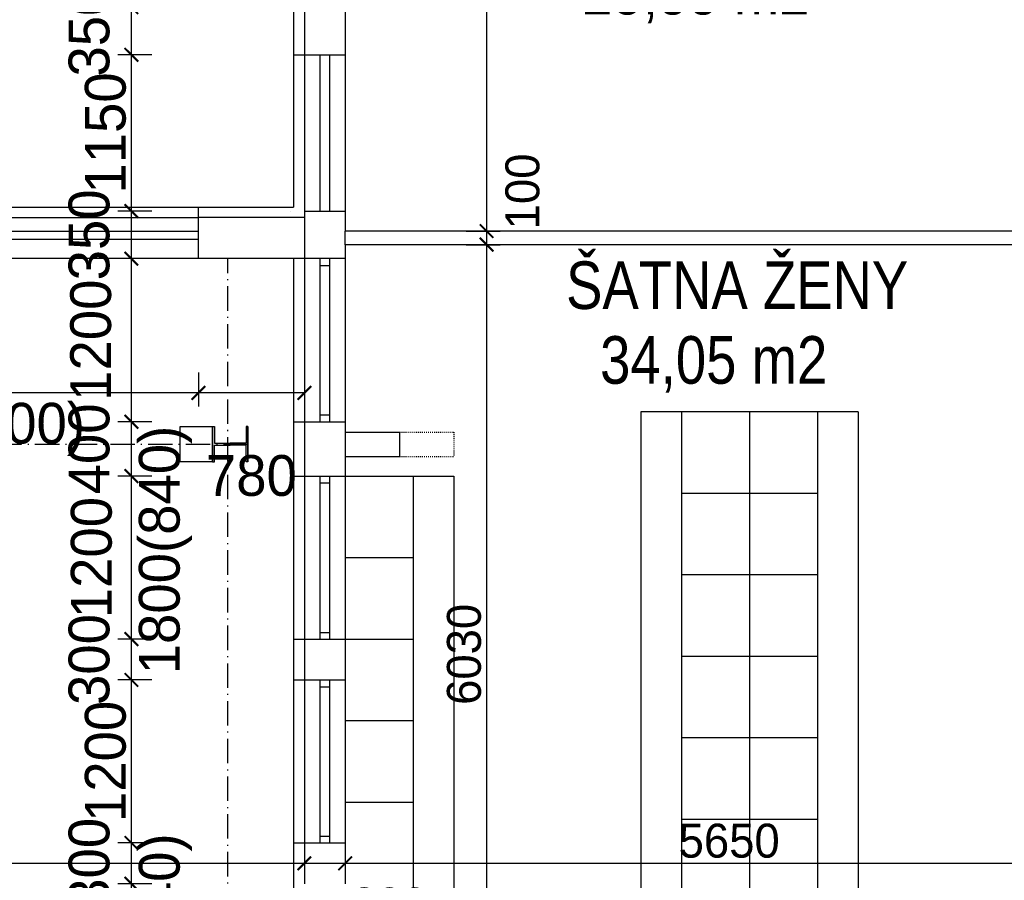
# Model space of a CAD drawing. Header units: millimetres. Extents: x -637441 to -130928, y -380379 to -53767.
# Tile 23 of 193: x -564866 to -557622, y -265666 to -259332. Entities that reach past the tile are written whole.
import ezdxf

# ---------------------------------------------------------------- set-up
doc = ezdxf.new("R2010")
doc.units = ezdxf.units.MM
doc.header["$LTSCALE"] = 10
for name, pattern in [('ACAD_ISO03W100', [30, 12, -18]), ('ACAD_ISO05W100', [34, 24, -3, 0.5, -3, 0.5, -3]), ('ACAD_ISO10W100', [18.5, 12, -3, 0.5, -3]), ('DASHDOT', [25.4, 12.7, -6.35, 0, -6.35])]:
    doc.linetypes.add(name, pattern=pattern)
for name, color, linetype in [('I', 3, 'Continuous'), ('Kóty', 7, 'Continuous'), ('NOVÉ_SKŘÍNĚ', 7, 'Continuous'), ('Osy', 1, 'DASHDOT'), ('POPIS', 7, 'Continuous'), ('Rozhraní materiálů', 7, 'Continuous'), ('SLABE', 7, 'Continuous'), ('SLABĚ', 7, 'Continuous'), ('Výplně otvorů', 7, 'Continuous'), ('ZDIVO', 6, 'Continuous')]:
    doc.layers.add(name, color=color, linetype=linetype)
doc.styles.add('NARROW', font='txt')
doc.styles.add('TGV styl', font='txt')
doc.dimstyles.new('VNITŘEK 1-200', dxfattribs={"dimtxt": 250, "dimasz": 100, "dimexe": 100, "dimexo": 250, "dimgap": 40, "dimtad": 1, "dimdec": 0, "dimzin": 0, "dimdsep": 46, "dimtxsty": 'TGV styl', "dimblk1": 'ARCHTICK', "dimblk2": 'ARCHTICK', "dimsah": 1, "dimcen": 0.09, "dimclrd": 256, "dimclre": 256, "dimclrt": 220, "dimadec": 0, "dimazin": 0, "dimtfac": 1, "dimtdec": 0, "dimtofl": 0, "dimtmove": 2, "dimatfit": 3, "dimldrblk": 'ARCHTICK', "dimfxl": 150, "dimfxlon": 1, "dimtolj": 1, "dimtzin": 0, "dimarcsym": 0})
doc.dimstyles.new('VNĚJŠEK 1-100', dxfattribs={"dimtxt": 300, "dimasz": 100, "dimexe": 100, "dimexo": 250, "dimgap": 40, "dimtad": 1, "dimdec": 0, "dimzin": 0, "dimdsep": 46, "dimtxsty": 'TGV styl', "dimblk1": 'ARCHTICK', "dimblk2": 'ARCHTICK', "dimsah": 1, "dimcen": 0.09, "dimclrd": 256, "dimclre": 256, "dimclrt": 220, "dimadec": 0, "dimazin": 0, "dimtfac": 1, "dimtdec": 0, "dimtofl": 0, "dimtmove": 2, "dimatfit": 3, "dimldrblk": 'ARCHTICK', "dimfxl": 350, "dimfxlon": 1, "dimtolj": 1, "dimtzin": 0, "dimarcsym": 0})

# ---------------------------------------------------------------- blocks, each defined once
blk = doc.blocks.new('_ArchTick')
at = {"color": 0, "const_width": 0.15}
blk.add_lwpolyline([(-0.5, -0.5), (0.5, 0.5)], dxfattribs=at)
blk = doc.blocks.new('*D241')
at = {"layer": 'DEFPOINTS', "color": 0, "ltscale": 0.35}
for p in [(-565595.9, -256368), (-562771.2, -256368), (-562771.2, -260787.8)]:
    blk.add_point(p, dxfattribs=at)
at = {"layer": 'Kóty', "lineweight": -2, "ltscale": 0.35}
for p, q in [((-565445.9, -256368), (-565695.9, -256368)), ((-565595.9, -260787.8), (-565595.9, -256368)), ((-565445.9, -260787.8), (-565695.9, -260787.8))]:
    blk.add_line(p, q, dxfattribs=at)
at = {"layer": 'Kóty', "lineweight": -2, "ltscale": 0.35, "xscale": 100, "yscale": 100, "zscale": 100}
for p, rotation in [((-565595.9, -256368), 90), ((-565595.9, -260787.8), 270)]:
    blk.add_blockref('_ArchTick', p, dxfattribs=dict(at, rotation=rotation))
at = {"layer": 'Kóty', "color": 220, "ltscale": 0.35, "insert": (-565760.9, -258577.9), "char_height": 250, "attachment_point": 5, "rotation": 90, "style": 'TGV styl'}
blk.add_mtext('\\A1;4420', dxfattribs=at)
blk = doc.blocks.new('*D243')
at = {"layer": 'DEFPOINTS', "color": 0, "ltscale": 0.35}
for p in [(-562771.2, -260787.8), (-565595.9, -261087.8), (-562771.2, -261087.8)]:
    blk.add_point(p, dxfattribs=at)
at = {"layer": 'Kóty', "lineweight": -2, "ltscale": 0.35}
for p, q in [((-565445.9, -260787.8), (-565695.9, -260787.8)), ((-565595.9, -260787.8), (-565595.9, -261087.8)), ((-565445.9, -261087.8), (-565695.9, -261087.8))]:
    blk.add_line(p, q, dxfattribs=at)
at = {"layer": 'Kóty', "lineweight": -2, "ltscale": 0.35, "xscale": 100, "yscale": 100, "zscale": 100}
for p, rotation in [((-565595.9, -260787.8), 90), ((-565595.9, -261087.8), 270)]:
    blk.add_blockref('_ArchTick', p, dxfattribs=dict(at, rotation=rotation))
at = {"layer": 'Kóty', "color": 220, "ltscale": 0.35, "insert": (-565377.6, -260338), "char_height": 250, "attachment_point": 5, "rotation": 90, "style": 'TGV styl'}
blk.add_mtext('\\A1;300', dxfattribs=at)
blk = doc.blocks.new('*D244')
at = {"layer": 'DEFPOINTS', "color": 0, "ltscale": 0.35}
for p in [(-562771.2, -261087.8), (-565595.9, -286548), (-562851.2, -286548)]:
    blk.add_point(p, dxfattribs=at)
at = {"layer": 'Kóty', "lineweight": -2, "ltscale": 0.35}
for p, q in [((-565445.9, -261087.8), (-565695.9, -261087.8)), ((-565595.9, -261087.8), (-565595.9, -286548)), ((-565445.9, -286548), (-565695.9, -286548))]:
    blk.add_line(p, q, dxfattribs=at)
at = {"layer": 'Kóty', "lineweight": -2, "ltscale": 0.35, "xscale": 100, "yscale": 100, "zscale": 100}
for p, rotation in [((-565595.9, -261087.8), 90), ((-565595.9, -286548), 270)]:
    blk.add_blockref('_ArchTick', p, dxfattribs=dict(at, rotation=rotation))
at = {"layer": 'Kóty', "color": 220, "ltscale": 0.35, "insert": (-565760.9, -273817.9), "char_height": 250, "attachment_point": 5, "rotation": 90, "style": 'TGV styl'}
blk.add_mtext('\\A1;25460', dxfattribs=at)
blk = doc.blocks.new('*D260')
at = {"layer": 'DEFPOINTS', "color": 0, "ltscale": 0.35}
for p in [(-580071.2, -256368), (-562771.2, -256368), (-562771.2, -265540.8)]:
    blk.add_point(p, dxfattribs=at)
at = {"layer": 'Kóty', "lineweight": -2, "ltscale": 0.35}
for p, q in [((-580071.2, -265390.8), (-580071.2, -265640.8)), ((-562771.2, -265390.8), (-562771.2, -265640.8)), ((-580071.2, -265540.8), (-562771.2, -265540.8))]:
    blk.add_line(p, q, dxfattribs=at)
at = {"layer": 'Kóty', "lineweight": -2, "ltscale": 0.35, "xscale": 100, "yscale": 100, "zscale": 100, "rotation": 180}
blk.add_blockref('_ArchTick', (-580071.2, -265540.8), dxfattribs=at)
at = {"layer": 'Kóty', "lineweight": -2, "ltscale": 0.35, "xscale": 100, "yscale": 100, "zscale": 100}
blk.add_blockref('_ArchTick', (-562771.2, -265540.8), dxfattribs=at)
at = {"layer": 'Kóty', "color": 220, "ltscale": 0.35, "insert": (-571421.2, -265375.8), "char_height": 250, "attachment_point": 5, "style": 'TGV styl'}
blk.add_mtext('\\A1;17300', dxfattribs=at)
blk = doc.blocks.new('*D261')
at = {"layer": 'DEFPOINTS', "color": 0, "ltscale": 0.35}
for p in [(-562771.2, -256368), (-562471.2, -264190.8), (-562471.2, -265540.8)]:
    blk.add_point(p, dxfattribs=at)
at = {"layer": 'Kóty', "lineweight": -2, "ltscale": 0.35}
for p, q in [((-562771.2, -265390.8), (-562771.2, -265640.8)), ((-562471.2, -265390.8), (-562471.2, -265640.8)), ((-562771.2, -265540.8), (-562471.2, -265540.8))]:
    blk.add_line(p, q, dxfattribs=at)
at = {"layer": 'Kóty', "lineweight": -2, "ltscale": 0.35, "xscale": 100, "yscale": 100, "zscale": 100, "rotation": 180}
blk.add_blockref('_ArchTick', (-562771.2, -265540.8), dxfattribs=at)
at = {"layer": 'Kóty', "lineweight": -2, "ltscale": 0.35, "xscale": 100, "yscale": 100, "zscale": 100}
blk.add_blockref('_ArchTick', (-562471.2, -265540.8), dxfattribs=at)
at = {"layer": 'Kóty', "color": 220, "ltscale": 0.35, "insert": (-562145.2, -265846.5), "char_height": 250, "attachment_point": 5, "style": 'TGV styl'}
blk.add_mtext('\\A1;300', dxfattribs=at)
blk = doc.blocks.new('*D262')
at = {"layer": 'DEFPOINTS', "color": 0, "ltscale": 0.35}
for p in [(-556821.2, -261990.8), (-562471.2, -264190.8), (-556821.2, -265540.8)]:
    blk.add_point(p, dxfattribs=at)
at = {"layer": 'Kóty', "lineweight": -2, "ltscale": 0.35}
for p, q in [((-562471.2, -265390.8), (-562471.2, -265640.8)), ((-556821.2, -265390.8), (-556821.2, -265640.8)), ((-562471.2, -265540.8), (-556821.2, -265540.8))]:
    blk.add_line(p, q, dxfattribs=at)
at = {"layer": 'Kóty', "lineweight": -2, "ltscale": 0.35, "xscale": 100, "yscale": 100, "zscale": 100, "rotation": 180}
blk.add_blockref('_ArchTick', (-562471.2, -265540.8), dxfattribs=at)
at = {"layer": 'Kóty', "lineweight": -2, "ltscale": 0.35, "xscale": 100, "yscale": 100, "zscale": 100}
blk.add_blockref('_ArchTick', (-556821.2, -265540.8), dxfattribs=at)
at = {"layer": 'Kóty', "color": 220, "ltscale": 0.35, "insert": (-559646.2, -265375.8), "char_height": 250, "attachment_point": 5, "style": 'TGV styl'}
blk.add_mtext('\\A1;5650', dxfattribs=at)
blk = doc.blocks.new('*D283')
at = {"layer": 'DEFPOINTS', "color": 0, "ltscale": 0.35}
for p in [(-562471.2, -256368), (-562471.2, -260887.8), (-561430.9, -260887.8)]:
    blk.add_point(p, dxfattribs=at)
at = {"layer": 'Kóty', "lineweight": -2, "ltscale": 0.35}
for p, q in [((-561580.9, -256368), (-561330.9, -256368)), ((-561430.9, -256368), (-561430.9, -260887.8)), ((-561580.9, -260887.8), (-561330.9, -260887.8))]:
    blk.add_line(p, q, dxfattribs=at)
at = {"layer": 'Kóty', "lineweight": -2, "ltscale": 0.35, "xscale": 100, "yscale": 100, "zscale": 100}
for p, rotation in [((-561430.9, -256368), 90), ((-561430.9, -260887.8), 270)]:
    blk.add_blockref('_ArchTick', p, dxfattribs=dict(at, rotation=rotation))
at = {"layer": 'Kóty', "color": 220, "ltscale": 0.35, "insert": (-561595.9, -258627.9), "char_height": 250, "attachment_point": 5, "rotation": 90, "style": 'TGV styl'}
blk.add_mtext('\\A1;4520', dxfattribs=at)
blk = doc.blocks.new('*D284')
at = {"layer": 'DEFPOINTS', "color": 0, "ltscale": 0.35}
for p in [(-562471.2, -260887.8), (-562471.2, -260987.8), (-561430.9, -260987.8)]:
    blk.add_point(p, dxfattribs=at)
at = {"layer": 'Kóty', "lineweight": -2, "ltscale": 0.35}
for p, q in [((-561580.9, -260887.8), (-561330.9, -260887.8)), ((-561430.9, -260887.8), (-561430.9, -260987.8)), ((-561580.9, -260987.8), (-561330.9, -260987.8))]:
    blk.add_line(p, q, dxfattribs=at)
at = {"layer": 'Kóty', "lineweight": -2, "ltscale": 0.35, "xscale": 100, "yscale": 100, "zscale": 100}
for p, rotation in [((-561430.9, -260887.8), 90), ((-561430.9, -260987.8), 270)]:
    blk.add_blockref('_ArchTick', p, dxfattribs=dict(at, rotation=rotation))
at = {"layer": 'Kóty', "color": 220, "ltscale": 0.35, "insert": (-561165.9, -260595.9), "char_height": 250, "attachment_point": 5, "rotation": 90, "style": 'TGV styl'}
blk.add_mtext('\\A1;100', dxfattribs=at)
blk = doc.blocks.new('*D285')
at = {"layer": 'DEFPOINTS', "color": 0, "ltscale": 0.35}
for p in [(-562471.2, -260987.8), (-562471.2, -267018), (-561430.9, -267018)]:
    blk.add_point(p, dxfattribs=at)
at = {"layer": 'Kóty', "lineweight": -2, "ltscale": 0.35}
for p, q in [((-561580.9, -260987.8), (-561330.9, -260987.8)), ((-561430.9, -260987.8), (-561430.9, -267018)), ((-561580.9, -267018), (-561330.9, -267018))]:
    blk.add_line(p, q, dxfattribs=at)
at = {"layer": 'Kóty', "lineweight": -2, "ltscale": 0.35, "xscale": 100, "yscale": 100, "zscale": 100}
for p, rotation in [((-561430.9, -260987.8), 90), ((-561430.9, -267018), 270)]:
    blk.add_blockref('_ArchTick', p, dxfattribs=dict(at, rotation=rotation))
at = {"layer": 'Kóty', "color": 220, "ltscale": 0.35, "insert": (-561595.9, -264002.9), "char_height": 250, "attachment_point": 5, "rotation": 90, "style": 'TGV styl'}
blk.add_mtext('\\A1;6030', dxfattribs=at)
blk = doc.blocks.new('*D526')
at = {"layer": 'DEFPOINTS', "color": 0, "ltscale": 0.35}
for p in [(-564043.8, -265690.8), (-562771.2, -265690.8), (-562771.2, -266890.8)]:
    blk.add_point(p, dxfattribs=at)
at = {"layer": 'Kóty', "lineweight": -2, "ltscale": 0.35}
for p, q in [((-563893.8, -265690.8), (-564143.8, -265690.8)), ((-564043.8, -266890.8), (-564043.8, -265690.8)), ((-563893.8, -266890.8), (-564143.8, -266890.8))]:
    blk.add_line(p, q, dxfattribs=at)
at = {"layer": 'Kóty', "lineweight": -2, "ltscale": 0.35, "xscale": 100, "yscale": 100, "zscale": 100}
for p, rotation in [((-564043.8, -265690.8), 90), ((-564043.8, -266890.8), 270)]:
    blk.add_blockref('_ArchTick', p, dxfattribs=dict(at, rotation=rotation))
at = {"layer": 'Kóty', "color": 220, "ltscale": 0.35, "insert": (-564043.8, -266290.8), "char_height": 300, "attachment_point": 5, "rotation": 90, "style": 'TGV styl'}
blk.add_mtext('\\A1;1200\\P 1800(840)', dxfattribs=at)
blk = doc.blocks.new('*D527')
at = {"layer": 'DEFPOINTS', "color": 0, "ltscale": 0.35}
for p in [(-564043.8, -265390.8), (-562771.2, -265390.8), (-562771.2, -265690.8)]:
    blk.add_point(p, dxfattribs=at)
at = {"layer": 'Kóty', "lineweight": -2, "ltscale": 0.35}
for p, q in [((-563893.8, -265390.8), (-564143.8, -265390.8)), ((-564043.8, -265690.8), (-564043.8, -265390.8)), ((-563893.8, -265690.8), (-564143.8, -265690.8))]:
    blk.add_line(p, q, dxfattribs=at)
at = {"layer": 'Kóty', "lineweight": -2, "ltscale": 0.35, "xscale": 100, "yscale": 100, "zscale": 100}
for p, rotation in [((-564043.8, -265390.8), 90), ((-564043.8, -265690.8), 270)]:
    blk.add_blockref('_ArchTick', p, dxfattribs=dict(at, rotation=rotation))
at = {"layer": 'Kóty', "color": 220, "ltscale": 0.35, "insert": (-564353.8, -265540.8), "char_height": 300, "attachment_point": 5, "rotation": 90, "style": 'TGV styl'}
blk.add_mtext('\\A1;300', dxfattribs=at)
blk = doc.blocks.new('*D528')
at = {"layer": 'DEFPOINTS', "color": 0, "ltscale": 0.35}
for p in [(-564043.8, -264190.8), (-562771.2, -264190.8), (-562771.2, -265390.8)]:
    blk.add_point(p, dxfattribs=at)
at = {"layer": 'Kóty', "lineweight": -2, "ltscale": 0.35}
for p, q in [((-563893.8, -264190.8), (-564143.8, -264190.8)), ((-564043.8, -265390.8), (-564043.8, -264190.8)), ((-563893.8, -265390.8), (-564143.8, -265390.8))]:
    blk.add_line(p, q, dxfattribs=at)
at = {"layer": 'Kóty', "lineweight": -2, "ltscale": 0.35, "xscale": 100, "yscale": 100, "zscale": 100}
for p, rotation in [((-564043.8, -264190.8), 90), ((-564043.8, -265390.8), 270)]:
    blk.add_blockref('_ArchTick', p, dxfattribs=dict(at, rotation=rotation))
at = {"layer": 'Kóty', "color": 220, "ltscale": 0.35, "insert": (-564233.8, -264790.8), "char_height": 300, "attachment_point": 5, "rotation": 90, "style": 'TGV styl'}
blk.add_mtext('\\A1;1200', dxfattribs=at)
blk = doc.blocks.new('*D529')
at = {"layer": 'DEFPOINTS', "color": 0, "ltscale": 0.35}
for p in [(-564043.8, -263890.8), (-562771.2, -263890.8), (-562771.2, -264190.8)]:
    blk.add_point(p, dxfattribs=at)
at = {"layer": 'Kóty', "lineweight": -2, "ltscale": 0.35}
for p, q in [((-563893.8, -263890.8), (-564143.8, -263890.8)), ((-564043.8, -264190.8), (-564043.8, -263890.8)), ((-563893.8, -264190.8), (-564143.8, -264190.8))]:
    blk.add_line(p, q, dxfattribs=at)
at = {"layer": 'Kóty', "lineweight": -2, "ltscale": 0.35, "xscale": 100, "yscale": 100, "zscale": 100}
for p, rotation in [((-564043.8, -263890.8), 90), ((-564043.8, -264190.8), 270)]:
    blk.add_blockref('_ArchTick', p, dxfattribs=dict(at, rotation=rotation))
at = {"layer": 'Kóty', "color": 220, "ltscale": 0.35, "insert": (-564353.8, -264040.8), "char_height": 300, "attachment_point": 5, "rotation": 90, "style": 'TGV styl'}
blk.add_mtext('\\A1;300', dxfattribs=at)
blk = doc.blocks.new('*D530')
at = {"layer": 'DEFPOINTS', "color": 0, "ltscale": 0.35}
for p in [(-564043.8, -262690.8), (-562771.2, -262690.8), (-562771.2, -263890.8)]:
    blk.add_point(p, dxfattribs=at)
at = {"layer": 'Kóty', "lineweight": -2, "ltscale": 0.35}
for p, q in [((-563893.8, -262690.8), (-564143.8, -262690.8)), ((-564043.8, -263890.8), (-564043.8, -262690.8)), ((-563893.8, -263890.8), (-564143.8, -263890.8))]:
    blk.add_line(p, q, dxfattribs=at)
at = {"layer": 'Kóty', "lineweight": -2, "ltscale": 0.35, "xscale": 100, "yscale": 100, "zscale": 100}
for p, rotation in [((-564043.8, -262690.8), 90), ((-564043.8, -263890.8), 270)]:
    blk.add_blockref('_ArchTick', p, dxfattribs=dict(at, rotation=rotation))
at = {"layer": 'Kóty', "color": 220, "ltscale": 0.35, "insert": (-564043.8, -263290.8), "char_height": 300, "attachment_point": 5, "rotation": 90, "style": 'TGV styl'}
blk.add_mtext('\\A1;1200\\P 1800(840)', dxfattribs=at)
blk = doc.blocks.new('*D531')
at = {"layer": 'DEFPOINTS', "color": 0, "ltscale": 0.35}
for p in [(-564043.8, -262290.8), (-562771.2, -262290.8), (-562771.2, -262690.8)]:
    blk.add_point(p, dxfattribs=at)
at = {"layer": 'Kóty', "lineweight": -2, "ltscale": 0.35}
for p, q in [((-563893.8, -262290.8), (-564143.8, -262290.8)), ((-564043.8, -262690.8), (-564043.8, -262290.8)), ((-563893.8, -262690.8), (-564143.8, -262690.8))]:
    blk.add_line(p, q, dxfattribs=at)
at = {"layer": 'Kóty', "lineweight": -2, "ltscale": 0.35, "xscale": 100, "yscale": 100, "zscale": 100}
for p, rotation in [((-564043.8, -262290.8), 90), ((-564043.8, -262690.8), 270)]:
    blk.add_blockref('_ArchTick', p, dxfattribs=dict(at, rotation=rotation))
at = {"layer": 'Kóty', "color": 220, "ltscale": 0.35, "insert": (-564353.8, -262490.8), "char_height": 300, "attachment_point": 5, "rotation": 90, "style": 'TGV styl'}
blk.add_mtext('\\A1;400', dxfattribs=at)
blk = doc.blocks.new('*D532')
at = {"layer": 'DEFPOINTS', "color": 0, "ltscale": 0.35}
for p in [(-564043.8, -261090.8), (-562771.2, -261090.8), (-562771.2, -262290.8)]:
    blk.add_point(p, dxfattribs=at)
at = {"layer": 'Kóty', "lineweight": -2, "ltscale": 0.35}
for p, q in [((-563893.8, -261090.8), (-564143.8, -261090.8)), ((-564043.8, -262290.8), (-564043.8, -261090.8)), ((-563893.8, -262290.8), (-564143.8, -262290.8))]:
    blk.add_line(p, q, dxfattribs=at)
at = {"layer": 'Kóty', "lineweight": -2, "ltscale": 0.35, "xscale": 100, "yscale": 100, "zscale": 100}
for p, rotation in [((-564043.8, -261090.8), 90), ((-564043.8, -262290.8), 270)]:
    blk.add_blockref('_ArchTick', p, dxfattribs=dict(at, rotation=rotation))
at = {"layer": 'Kóty', "color": 220, "ltscale": 0.35, "insert": (-564341.7, -261690.8), "char_height": 300, "attachment_point": 5, "rotation": 90, "style": 'TGV styl'}
blk.add_mtext('\\A1;1200', dxfattribs=at)
blk = doc.blocks.new('*D533')
at = {"layer": 'DEFPOINTS', "color": 0, "ltscale": 0.35}
for p in [(-564043.8, -260740.8), (-562771.2, -260740.8), (-562771.2, -261090.8)]:
    blk.add_point(p, dxfattribs=at)
at = {"layer": 'Kóty', "lineweight": -2, "ltscale": 0.35}
for p, q in [((-563893.8, -260740.8), (-564143.8, -260740.8)), ((-564043.8, -261090.8), (-564043.8, -260740.8)), ((-563893.8, -261090.8), (-564143.8, -261090.8))]:
    blk.add_line(p, q, dxfattribs=at)
at = {"layer": 'Kóty', "lineweight": -2, "ltscale": 0.35, "xscale": 100, "yscale": 100, "zscale": 100}
for p, rotation in [((-564043.8, -260740.8), 90), ((-564043.8, -261090.8), 270)]:
    blk.add_blockref('_ArchTick', p, dxfattribs=dict(at, rotation=rotation))
at = {"layer": 'Kóty', "color": 220, "ltscale": 0.35, "insert": (-564353.8, -260915.8), "char_height": 300, "attachment_point": 5, "rotation": 90, "style": 'TGV styl'}
blk.add_mtext('\\A1;350', dxfattribs=at)
blk = doc.blocks.new('*D534')
at = {"layer": 'DEFPOINTS', "color": 0, "ltscale": 0.35}
for p in [(-564043.8, -259590.8), (-562771.2, -259590.8), (-562771.2, -260740.8)]:
    blk.add_point(p, dxfattribs=at)
at = {"layer": 'Kóty', "lineweight": -2, "ltscale": 0.35}
for p, q in [((-563893.8, -259590.8), (-564143.8, -259590.8)), ((-564043.8, -260740.8), (-564043.8, -259590.8)), ((-563893.8, -260740.8), (-564143.8, -260740.8))]:
    blk.add_line(p, q, dxfattribs=at)
at = {"layer": 'Kóty', "lineweight": -2, "ltscale": 0.35, "xscale": 100, "yscale": 100, "zscale": 100}
for p, rotation in [((-564043.8, -259590.8), 90), ((-564043.8, -260740.8), 270)]:
    blk.add_blockref('_ArchTick', p, dxfattribs=dict(at, rotation=rotation))
at = {"layer": 'Kóty', "color": 220, "ltscale": 0.35, "insert": (-564233.8, -260165.8), "char_height": 300, "attachment_point": 5, "rotation": 90, "style": 'TGV styl'}
blk.add_mtext('\\A1;1150', dxfattribs=at)
blk = doc.blocks.new('*D535')
at = {"layer": 'DEFPOINTS', "color": 0, "ltscale": 0.35}
for p in [(-564043.8, -259240.8), (-562771.2, -259240.8), (-562771.2, -259590.8)]:
    blk.add_point(p, dxfattribs=at)
at = {"layer": 'Kóty', "lineweight": -2, "ltscale": 0.35}
for p, q in [((-563893.8, -259240.8), (-564143.8, -259240.8)), ((-564043.8, -259590.8), (-564043.8, -259240.8)), ((-563893.8, -259590.8), (-564143.8, -259590.8))]:
    blk.add_line(p, q, dxfattribs=at)
at = {"layer": 'Kóty', "lineweight": -2, "ltscale": 0.35, "xscale": 100, "yscale": 100, "zscale": 100}
for p, rotation in [((-564043.8, -259240.8), 90), ((-564043.8, -259590.8), 270)]:
    blk.add_blockref('_ArchTick', p, dxfattribs=dict(at, rotation=rotation))
at = {"layer": 'Kóty', "color": 220, "ltscale": 0.35, "insert": (-564353.8, -259415.8), "char_height": 300, "attachment_point": 5, "rotation": 90, "style": 'TGV styl'}
blk.add_mtext('\\A1;350', dxfattribs=at)
blk = doc.blocks.new('*D540')
at = {"layer": 'DEFPOINTS', "color": 0, "ltscale": 0.35}
for p in [(-563551.2, -261087.8), (-562771.2, -261087.8), (-563551.2, -262078.6)]:
    blk.add_point(p, dxfattribs=at)
at = {"layer": 'Kóty', "lineweight": -2, "ltscale": 0.35}
for p, q in [((-563551.2, -261928.6), (-563551.2, -262178.6)), ((-562771.2, -261928.6), (-562771.2, -262178.6)), ((-562771.2, -262078.6), (-563551.2, -262078.6))]:
    blk.add_line(p, q, dxfattribs=at)
at = {"layer": 'Kóty', "lineweight": -2, "ltscale": 0.35, "xscale": 100, "yscale": 100, "zscale": 100, "rotation": 180}
blk.add_blockref('_ArchTick', (-563551.2, -262078.6), dxfattribs=at)
at = {"layer": 'Kóty', "lineweight": -2, "ltscale": 0.35, "xscale": 100, "yscale": 100, "zscale": 100}
blk.add_blockref('_ArchTick', (-562771.2, -262078.6), dxfattribs=at)
at = {"layer": 'Kóty', "color": 220, "ltscale": 0.35, "insert": (-563161.2, -262688.6), "char_height": 300, "attachment_point": 5, "style": 'TGV styl'}
blk.add_mtext('\\A1;780', dxfattribs=at)
blk = doc.blocks.new('*D541')
at = {"layer": 'DEFPOINTS', "color": 0, "ltscale": 0.35}
for p in [(-567271.2, -261087.8), (-563551.2, -261087.8), (-567271.2, -262078.6)]:
    blk.add_point(p, dxfattribs=at)
at = {"layer": 'Kóty', "lineweight": -2, "ltscale": 0.35}
for p, q in [((-567271.2, -261928.6), (-567271.2, -262178.6)), ((-563551.2, -261928.6), (-563551.2, -262178.6)), ((-563551.2, -262078.6), (-567271.2, -262078.6))]:
    blk.add_line(p, q, dxfattribs=at)
at = {"layer": 'Kóty', "lineweight": -2, "ltscale": 0.35, "xscale": 100, "yscale": 100, "zscale": 100, "rotation": 180}
blk.add_blockref('_ArchTick', (-567271.2, -262078.6), dxfattribs=at)
at = {"layer": 'Kóty', "lineweight": -2, "ltscale": 0.35, "xscale": 100, "yscale": 100, "zscale": 100}
blk.add_blockref('_ArchTick', (-563551.2, -262078.6), dxfattribs=at)
at = {"layer": 'Kóty', "color": 220, "ltscale": 0.35, "char_height": 300, "attachment_point": 5, "style": 'TGV styl'}
for s, insert in [('\\A1;3720', (-565411.2, -261888.6)), ('\\A1;1800(1200)', (-565411.2, -262347.2))]:
    blk.add_mtext(s, dxfattribs=dict(at, insert=insert))

msp = doc.modelspace()

# ---------------------------------------------------------------- linework, layer by layer
at = {"layer": 'I'}
for points in [[(-563446.228, -262326.185), (-563446.228, -262586.185), (-563432.228, -262586.185), (-563432.228, -262463.185), (-563316.228, -262463.185)], [(-563446.228, -262586.185), (-563446.228, -262326.185), (-563432.228, -262326.185), (-563432.228, -262449.185), (-563316.228, -262449.185)], [(-563186.228, -262326.185), (-563186.228, -262586.185), (-563200.228, -262586.185), (-563200.228, -262463.185), (-563316.228, -262463.185)], [(-563186.228, -262586.185), (-563186.228, -262326.185), (-563200.228, -262326.185), (-563200.228, -262449.185), (-563316.228, -262449.185)]]:
    msp.add_lwpolyline(points, dxfattribs=at)
at = {"layer": 'NOVÉ_SKŘÍNĚ'}
for p, q in [((-560296.228, -262217.964), (-560296.228, -267017.964)), ((-558696.228, -262217.964), (-560296.228, -262217.964)), ((-559996.228, -262217.964), (-559996.228, -267017.964)), ((-559496.228, -262217.964), (-559496.228, -267017.964)), ((-558996.228, -262217.964), (-558996.228, -267017.964)), ((-558696.228, -262217.964), (-558696.228, -267017.964)), ((-562471.228, -262690.833), (-561671.228, -262690.833)), ((-561971.228, -262690.833), (-561971.228, -266890.833)), ((-561671.228, -262690.833), (-561671.228, -266890.833)), ((-558996.228, -262817.964), (-559996.228, -262817.964)), ((-562471.228, -263290.833), (-561971.228, -263290.833)), ((-558996.228, -263417.964), (-559996.228, -263417.964)), ((-562471.228, -263890.833), (-561971.228, -263890.833)), ((-558996.228, -264017.964), (-559996.228, -264017.964)), ((-562471.228, -264490.833), (-561971.228, -264490.833)), ((-558996.228, -264617.964), (-559996.228, -264617.964)), ((-562471.228, -265090.833), (-561971.228, -265090.833)), ((-558996.228, -265217.964), (-559996.228, -265217.964))]:
    msp.add_line(p, q, dxfattribs=at)
at = {"layer": 'Osy', "linetype": 'ACAD_ISO10W100', "ltscale": 1.5}
for p, q in [((-563334.228, -286449.185), (-563334.228, -261090.833)), ((-563186.228, -262457.964), (-585788.228, -262457.964))]:
    msp.add_line(p, q, dxfattribs=at)
at = {"layer": 'Rozhraní materiálů'}
msp.add_line((-562771.228, -260787.833), (-562771.228, -261090.833), dxfattribs=at)
at = {"layer": 'SLABE'}
msp.add_line((-563551.228, -260787.833), (-563551.228, -260710.833), dxfattribs=at)
at = {"layer": 'SLABĚ'}
for p, q in [((-562851.228, -256367.964), (-562851.228, -260710.833)), ((-562851.228, -259590.833), (-562771.228, -259590.833)), ((-562771.228, -259590.833), (-562771.228, -260740.833)), ((-562471.228, -259590.833), (-562471.228, -260740.833)), ((-562871.228, -260740.833), (-562871.228, -260740.833)), ((-567271.228, -260787.833), (-563551.228, -260787.833)), ((-562471.228, -260987.833), (-562471.228, -260887.833)), ((-567271.228, -261087.833), (-563551.228, -261087.833)), ((-562851.228, -261087.833), (-562851.228, -267489.465)), ((-562771.228, -261090.833), (-562771.228, -262290.833)), ((-562471.228, -261087.833), (-562471.228, -262290.833)), ((-562851.228, -262290.833), (-562771.228, -262290.833)), ((-562471.228, -262367.964), (-562071.228, -262367.964)), ((-562071.228, -262367.964), (-562071.228, -262547.964)), ((-562471.228, -262547.964), (-562071.228, -262547.964)), ((-562851.228, -262690.833), (-562771.228, -262690.833)), ((-562771.228, -262690.833), (-562771.228, -263890.833)), ((-562471.228, -262690.833), (-562471.228, -263890.833)), ((-562851.228, -263890.833), (-562771.228, -263890.833)), ((-562851.228, -263890.833), (-562771.228, -263890.833)), ((-562851.228, -264190.833), (-562771.228, -264190.833)), ((-562771.228, -264190.833), (-562771.228, -265390.833)), ((-562471.228, -264190.833), (-562471.228, -265390.833)), ((-562851.228, -265390.833), (-562771.228, -265390.833))]:
    msp.add_line(p, q, dxfattribs=at)
at = {"layer": 'SLABĚ', "linetype": 'ACAD_ISO05W100', "ltscale": 15}
msp.add_line((-565221.228, -260710.833), (-564421.228, -260710.833), dxfattribs=at)
at = {"layer": 'SLABĚ', "linetype": 'ACAD_ISO03W100', "ltscale": 0.05}
for p, q in [((-562071.228, -262367.964), (-561671.228, -262367.964)), ((-561671.228, -262367.964), (-561671.228, -262547.964)), ((-562071.228, -262547.964), (-561671.228, -262547.964))]:
    msp.add_line(p, q, dxfattribs=at)
at = {"layer": 'SLABĚ'}
msp.add_lwpolyline([(-564471.228, -260710.833), (-562851.228, -260710.833)], dxfattribs=at)
msp.add_lwpolyline([(-563686.228, -262326.185), (-563446.228, -262326.185), (-563446.228, -262586.185), (-563686.228, -262586.185)], close=True, dxfattribs=at)
at = {"layer": 'Výplně otvorů'}
for p, q in [((-562657.707, -259590.833), (-562657.707, -260740.833)), ((-562587.074, -259590.833), (-562587.074, -260740.833)), ((-567271.228, -260887.694), (-563551.228, -260887.694)), ((-567271.228, -260947.694), (-563551.228, -260947.694)), ((-562657.707, -261087.833), (-562657.707, -262290.833)), ((-562587.074, -261087.833), (-562587.074, -262290.833)), ((-562657.707, -261140.833), (-562587.074, -261140.833)), ((-562657.707, -262240.833), (-562587.074, -262240.833)), ((-562657.707, -262690.833), (-562657.707, -263890.833)), ((-562587.074, -262690.833), (-562587.074, -263890.833)), ((-562657.707, -262740.833), (-562587.074, -262740.833)), ((-562657.707, -263840.833), (-562587.074, -263840.833)), ((-562657.707, -264190.833), (-562657.707, -265390.833)), ((-562587.074, -264190.833), (-562587.074, -265390.833)), ((-562657.707, -264240.833), (-562587.074, -264240.833)), ((-562657.707, -265340.833), (-562587.074, -265340.833))]:
    msp.add_line(p, q, dxfattribs=at)
at = {"layer": 'ZDIVO'}
for p, q in [((-562771.228, -259240.833), (-562771.228, -259590.833)), ((-562471.228, -259240.833), (-562471.228, -259590.833)), ((-562771.228, -259590.833), (-562471.228, -259590.833)), ((-562771.228, -260740.833), (-562471.228, -260740.833)), ((-562771.228, -260740.833), (-562771.228, -260787.833)), ((-562471.228, -260740.833), (-562471.228, -260887.833)), ((-562771.228, -260787.833), (-563551.228, -260787.833)), ((-563551.228, -261087.833), (-563551.228, -260787.833)), ((-556821.228, -260887.833), (-562471.228, -260887.833)), ((-556821.228, -260987.833), (-562471.228, -260987.833)), ((-562471.228, -260987.833), (-562471.228, -261087.833)), ((-562771.228, -261087.833), (-562471.228, -261087.833)), ((-562771.228, -262290.833), (-562471.228, -262290.833)), ((-562771.228, -262290.833), (-562771.228, -262690.833)), ((-562471.228, -262290.833), (-562471.228, -262407.964)), ((-562471.228, -262367.964), (-562471.228, -262547.964)), ((-562471.228, -262507.964), (-562471.228, -262690.833)), ((-562771.228, -262690.833), (-562471.228, -262690.833)), ((-562771.228, -263890.833), (-562471.228, -263890.833)), ((-562771.228, -263890.833), (-562771.228, -264190.833)), ((-562557.707, -263890.833), (-562471.228, -263890.833)), ((-562471.228, -263890.833), (-562471.228, -264190.833)), ((-562771.228, -264190.833), (-562471.228, -264190.833)), ((-562771.228, -265390.833), (-562471.228, -265390.833)), ((-562771.228, -265390.833), (-562771.228, -265690.833)), ((-562471.228, -265390.833), (-562471.228, -265690.833))]:
    msp.add_line(p, q, dxfattribs=at)
msp.add_lwpolyline([(-563551.228, -261087.833), (-562771.228, -261087.833)], dxfattribs=at)

# ---------------------------------------------------------------- texts
at = {"layer": 'POPIS', "style": 'NARROW'}
for s, p in [('25,55 m2', (-560727.21, -259293.461)), ('ŠATNA ŽENY', (-560845.908, -261461.118)), ('34,05 m2', (-560595.908, -262011.118))]:
    msp.add_text(s, height=350, dxfattribs=at).set_placement(p)

# ---------------------------------------------------------------- dimensions: what is measured, and where the dimension line sits
at = {"layer": 'Kóty', "ltscale": 0.35}
for base, p1, p2, picture, middle in [((-565595.853, -256367.964), (-562771.228, -260787.833), (-562771.228, -256367.964), '*D241', (-565760.853, -258577.898)), ((-561430.874, -260887.833), (-562471.228, -256367.964), (-562471.228, -260887.833), '*D283', (-561595.874, -258627.898)), ((-561430.874, -267017.964), (-562471.228, -260987.833), (-562471.228, -267017.964), '*D285', (-561595.874, -264002.898)), ((-565595.853, -286547.964), (-562771.228, -261087.833), (-562851.228, -286547.964), '*D244', (-565760.853, -273817.898))]:
    dim = msp.add_linear_dim(base=base, p1=p1, p2=p2, angle=90, dimstyle='VNITŘEK 1-200', dxfattribs=at)
    dim.commit()
    dim.dimension.update_dxf_attribs({"geometry": picture, "text_midpoint": middle})
for base, p1, p2, picture, middle in [((-562771.228, -265540.833), (-580071.228, -256367.964), (-562771.228, -256367.964), '*D260', (-571421.228, -265375.833)), ((-556821.228, -265540.833), (-562471.228, -264190.833), (-556821.228, -261990.833), '*D262', (-559646.228, -265375.833))]:
    dim = msp.add_linear_dim(base=base, p1=p1, p2=p2, dimstyle='VNITŘEK 1-200', dxfattribs=at)
    dim.commit()
    dim.dimension.update_dxf_attribs({"geometry": picture, "text_midpoint": middle})
dim = msp.add_linear_dim(base=(-562471.228, -265540.833), p1=(-562771.228, -256367.964), p2=(-562471.228, -264190.833), dimstyle='VNITŘEK 1-200', dxfattribs=at)
dim.commit()
dim.dimension.update_dxf_attribs({"geometry": '*D261', "text_midpoint": (-562145.155, -265846.529), "dimtype": 160})
for base, p1, p2, picture, middle in [((-564043.807, -259240.833), (-562771.228, -259590.833), (-562771.228, -259240.833), '*D535', (-564353.807, -259415.833)), ((-564043.807, -259590.833), (-562771.228, -260740.833), (-562771.228, -259590.833), '*D534', (-564233.807, -260165.833)), ((-564043.807, -260740.833), (-562771.228, -261090.833), (-562771.228, -260740.833), '*D533', (-564353.807, -260915.833)), ((-564043.807, -262290.833), (-562771.228, -262690.833), (-562771.228, -262290.833), '*D531', (-564353.807, -262490.833)), ((-564043.807, -263890.833), (-562771.228, -264190.833), (-562771.228, -263890.833), '*D529', (-564353.807, -264040.833)), ((-564043.807, -264190.833), (-562771.228, -265390.833), (-562771.228, -264190.833), '*D528', (-564233.807, -264790.833)), ((-564043.807, -265390.833), (-562771.228, -265690.833), (-562771.228, -265390.833), '*D527', (-564353.807, -265540.833))]:
    dim = msp.add_linear_dim(base=base, p1=p1, p2=p2, angle=90, dimstyle='VNĚJŠEK 1-100', override={"dimfxl": 150}, dxfattribs=at)
    dim.commit()
    dim.dimension.update_dxf_attribs({"geometry": picture, "text_midpoint": middle})
for base, p1, p2, picture, middle in [((-565595.853, -261087.833), (-562771.228, -260787.833), (-562771.228, -261087.833), '*D243', (-565377.571, -260337.982)), ((-561430.874, -260987.833), (-562471.228, -260887.833), (-562471.228, -260987.833), '*D284', (-561165.927, -260595.914))]:
    dim = msp.add_linear_dim(base=base, p1=p1, p2=p2, angle=90, dimstyle='VNITŘEK 1-200', dxfattribs=at)
    dim.commit()
    dim.dimension.update_dxf_attribs({"geometry": picture, "text_midpoint": middle, "dimtype": 160})
dim = msp.add_linear_dim(base=(-564043.807, -261090.833), p1=(-562771.228, -262290.833), p2=(-562771.228, -261090.833), angle=90, dimstyle='VNĚJŠEK 1-100', override={"dimfxl": 150}, dxfattribs=at)
dim.commit()
dim.dimension.update_dxf_attribs({"geometry": '*D532', "text_midpoint": (-564341.728, -261690.833), "dimtype": 160})
dim = msp.add_linear_dim(base=(-567271.228, -262078.631), p1=(-563551.228, -261087.833), p2=(-567271.228, -261087.833), text='<>\\X1800(1200)', dimstyle='VNĚJŠEK 1-100', override={"dimfxl": 150}, dxfattribs=at)
dim.commit()
dim.dimension.update_dxf_attribs({"geometry": '*D541', "text_midpoint": (-565411.228, -262078.631)})
dim = msp.add_linear_dim(base=(-563551.228, -262078.631), p1=(-562771.228, -261087.833), p2=(-563551.228, -261087.833), dimstyle='VNĚJŠEK 1-100', override={"dimfxl": 150}, dxfattribs=at)
dim.commit()
dim.dimension.update_dxf_attribs({"geometry": '*D540', "text_midpoint": (-563161.228, -262688.631)})
for base, p1, p2, picture, middle in [((-564043.807, -262690.833), (-562771.228, -263890.833), (-562771.228, -262690.833), '*D530', (-564043.807, -263290.833)), ((-564043.807, -265690.833), (-562771.228, -266890.833), (-562771.228, -265690.833), '*D526', (-564043.807, -266290.833))]:
    dim = msp.add_linear_dim(base=base, p1=p1, p2=p2, angle=90, text='<>\\X 1800(840)', dimstyle='VNĚJŠEK 1-100', override={"dimfxl": 150}, dxfattribs=at)
    dim.commit()
    dim.dimension.update_dxf_attribs({"geometry": picture, "text_midpoint": middle, "dimtype": 160})

doc.saveas('drawing.dxf')
